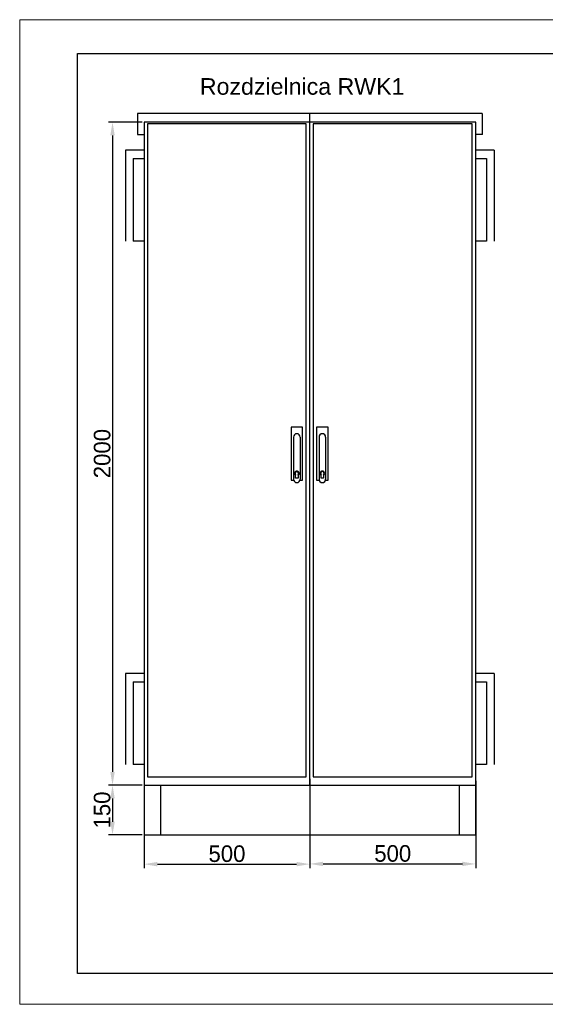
# Model space of a CAD drawing. Header units: centimetres. Extents: x -4250 to -484, y 169 to 6592.
# Tile 148 of 178: x -904 to -745, y 5501 to 5798. Entities that reach past the tile are written whole.
import ezdxf

# ---------------------------------------------------------------- set-up
doc = ezdxf.new("R2010")
doc.units = ezdxf.units.CM
for name, color, linetype in [('1', 7, 'Continuous'), ('4', 7, 'Continuous'), ('RAMKA1', 100, 'Continuous')]:
    doc.layers.add(name, color=color, linetype=linetype)
doc.layers.add('Ramka zew.', color=9, linetype='Continuous', lineweight=20, plot=False)
doc.dimstyles.new('ISO-25', dxfattribs={"dimtxt": 2.5, "dimasz": 2.5, "dimexe": 1.25, "dimexo": 0.625, "dimtad": 1, "dimdsep": 46, "dimtxsty": 'Standard', "dimcen": 2.5, "dimadec": 0, "dimazin": 0, "dimtfac": 1, "dimtmove": 0, "dimatfit": 3, "dimfxl": 0, "dimarcsym": 0})

# ---------------------------------------------------------------- blocks, each defined once
blk = doc.blocks.new('*D29')
at = {"color": 0, "lineweight": -2, "ltscale": 0.25, "transparency": 16777216}
for p, q in [((-866.88, 5766.76), (-877.04, 5766.76)), ((-875.79, 5762.76), (-875.79, 5570.76)), ((-866.88, 5566.76), (-877.04, 5566.76))]:
    blk.add_line(p, q, dxfattribs=at)
at = {"color": 0, "transparency": 16777216}
for points in [[(-875.12, 5762.76), (-876.45, 5762.76), (-875.79, 5766.76)], [(-876.45, 5570.76), (-875.12, 5570.76), (-875.79, 5566.76)]]:
    blk.add_solid(points, dxfattribs=at)
at = {"layer": 'Defpoints', "color": 0, "transparency": 16777216}
for p in [(-866.26, 5766.76), (-875.79, 5566.76), (-866.26, 5566.76)]:
    blk.add_point(p, dxfattribs=at)
at = {"color": 0, "transparency": 16777216, "insert": (-878.91, 5666.76), "char_height": 5, "attachment_point": 5, "rotation": 90}
blk.add_mtext('2000', dxfattribs=at)
blk = doc.blocks.new('Zamek_duży')
for p, q in [((3.5, 16), (0, 16)), ((0, 16), (0, 0)), ((3.5, 0), (3.5, 16)), ((0.75, 13), (0.75, 0.25)), ((2.75, 13), (2.75, 0.25)), ((0, 0), (0.75, 0)), ((2.75, 0), (3.5, 0))]:
    blk.add_line(p, q)
at = {"color": 7, "linetype": 'Continuous'}
for points in [[(2.11, 1.63), (2.11, 0.59), (1.39, 0.59)], [(1.39, 0.59), (1.39, 1.63)]]:
    blk.add_lwpolyline(points, dxfattribs=at)
for centre, start, end in [((1.75, 13), 0, 180), ((1.75, 0.25), 180, 0)]:
    blk.add_arc(centre, 1, start, end)
for radius, start, end in [(0.72, 300, 240), (0.54, 311.8103, 228.1897)]:
    blk.add_arc((1.75, 2.03), radius, start, end, dxfattribs=at)
blk = doc.blocks.new('*D30')
at = {"color": 0, "lineweight": -2, "ltscale": 0.25, "transparency": 16777216}
for p, q in [((-816.28, 5568.01), (-816.28, 5541.74)), ((-766.24, 5568.01), (-766.24, 5541.74)), ((-812.28, 5542.99), (-770.24, 5542.99))]:
    blk.add_line(p, q, dxfattribs=at)
at = {"color": 0, "transparency": 16777216}
for points in [[(-812.28, 5543.66), (-812.28, 5542.33), (-816.28, 5542.99)], [(-770.24, 5542.33), (-770.24, 5543.66), (-766.24, 5542.99)]]:
    blk.add_solid(points, dxfattribs=at)
at = {"layer": 'Defpoints', "color": 0, "transparency": 16777216}
for p in [(-816.28, 5568.64), (-766.24, 5568.64), (-766.24, 5542.99)]:
    blk.add_point(p, dxfattribs=at)
at = {"color": 0, "transparency": 16777216, "insert": (-791.26, 5546.12), "char_height": 5, "attachment_point": 5}
blk.add_mtext('500', dxfattribs=at)
blk = doc.blocks.new('*D31')
at = {"color": 0, "lineweight": -2, "ltscale": 0.25, "transparency": 16777216}
for p, q in [((-866.88, 5566.76), (-877.04, 5566.76)), ((-875.79, 5562.76), (-875.79, 5555.73)), ((-866.88, 5551.73), (-877.04, 5551.73))]:
    blk.add_line(p, q, dxfattribs=at)
at = {"color": 0, "transparency": 16777216}
for points in [[(-875.12, 5562.76), (-876.45, 5562.76), (-875.79, 5566.76)], [(-876.45, 5555.73), (-875.12, 5555.73), (-875.79, 5551.73)]]:
    blk.add_solid(points, dxfattribs=at)
at = {"layer": 'Defpoints', "color": 0, "transparency": 16777216}
for p in [(-866.26, 5566.76), (-875.79, 5551.73), (-866.26, 5551.73)]:
    blk.add_point(p, dxfattribs=at)
at = {"color": 0, "transparency": 16777216, "insert": (-878.92, 5559.25), "char_height": 5, "attachment_point": 5, "rotation": 90}
blk.add_mtext('150', dxfattribs=at)
blk = doc.blocks.new('*D32')
at = {"color": 0, "lineweight": -2, "ltscale": 0.25, "transparency": 16777216}
for p, q in [((-866.26, 5568.64), (-866.26, 5541.67)), ((-816.28, 5568.64), (-816.28, 5541.67)), ((-862.26, 5542.92), (-820.28, 5542.92))]:
    blk.add_line(p, q, dxfattribs=at)
at = {"color": 0, "transparency": 16777216}
for points in [[(-862.26, 5543.59), (-862.26, 5542.25), (-866.26, 5542.92)], [(-820.28, 5542.25), (-820.28, 5543.59), (-816.28, 5542.92)]]:
    blk.add_solid(points, dxfattribs=at)
at = {"layer": 'Defpoints', "color": 0, "transparency": 16777216}
for p in [(-866.26, 5569.26), (-816.28, 5569.26), (-816.28, 5542.92)]:
    blk.add_point(p, dxfattribs=at)
at = {"color": 0, "transparency": 16777216, "insert": (-841.27, 5546.05), "char_height": 5, "attachment_point": 5}
blk.add_mtext('500', dxfattribs=at)

msp = doc.modelspace()

# ---------------------------------------------------------------- linework, layer by layer
at = {"lineweight": -3, "ltscale": 0.25}
for p, q in [((-764.2354, 5769.3487, 20), (-868.257, 5769.3487, 20)), ((-868.257, 5769.3487, 20), (-868.257, 5763.0085, 20)), ((-764.1934, 5763.0085, 20), (-764.1934, 5769.3487, 20)), ((-868.257, 5763.0085, 20), (-866.257, 5763.0085, 20)), ((-764.1934, 5763.0085, 20), (-766.2357, 5763.0085, 20))]:
    msp.add_line(p, q, dxfattribs=at)
at = {"ltscale": 0.25}
for p, q in [((-816.276, 5566.7622, 20), (-816.276, 5769.3487, 20)), ((-866.257, 5758.2922, 20), (-871.8421, 5758.2922, 20)), ((-871.8421, 5758.2922, 20), (-871.8421, 5730.8128, 20)), ((-760.6507, 5758.2922, 20), (-766.2357, 5758.2922, 20)), ((-760.6507, 5758.2922, 20), (-760.6507, 5730.8128, 20)), ((-866.257, 5600.4467, 20), (-871.8421, 5600.4467, 20)), ((-871.8421, 5600.4467, 20), (-871.8421, 5572.9674, 20)), ((-760.6507, 5600.4467, 20), (-766.2357, 5600.4467, 20)), ((-760.6507, 5600.4467, 20), (-760.6507, 5572.9674, 20)), ((-866.257, 5566.7622, 20), (-866.257, 5551.7288, 20)), ((-861.257, 5551.7288, 20), (-861.257, 5566.7622, 20)), ((-771.2357, 5566.7622, 20), (-771.2357, 5551.7288, 20)), ((-766.2357, 5551.7288, 20), (-766.2357, 5566.7622, 20)), ((-866.257, 5551.7288, 20), (-766.2357, 5551.7288, 20))]:
    msp.add_line(p, q, dxfattribs=at)
at = {"ltscale": 0.25, "elevation": 20}
for points in [[(-866.257, 5566.7622), (-766.2357, 5566.7622), (-766.2357, 5766.7622), (-866.257, 5766.7622)], [(-817.3531, 5766.2622), (-865.257, 5766.2622), (-865.257, 5569.2622), (-817.3531, 5569.2622)], [(-767.3128, 5766.2622), (-815.276, 5766.2622), (-815.276, 5569.2622), (-767.3128, 5569.2622)]]:
    msp.add_lwpolyline(points, close=True, dxfattribs=at)
at = {"layer": '1', "color": 7}
for p, q in [((-869.5414, 5755.7594, 20), (-866.257, 5755.7594, 20)), ((-869.5414, 5755.7594, 20), (-869.5414, 5730.8095, 20)), ((-766.2357, 5755.7594, 20), (-762.9513, 5755.7594, 20)), ((-762.9513, 5755.7594, 20), (-762.9513, 5730.8095, 20)), ((-866.257, 5730.8095, 20), (-869.5414, 5730.8095, 20)), ((-762.9513, 5730.8095, 20), (-766.2357, 5730.8095, 20)), ((-869.5414, 5597.9139, 20), (-866.257, 5597.9139, 20)), ((-869.5414, 5597.9139, 20), (-869.5414, 5572.964, 20)), ((-766.2357, 5597.9139, 20), (-762.9513, 5597.9139, 20)), ((-762.9513, 5597.9139, 20), (-762.9513, 5572.964, 20)), ((-866.257, 5572.964, 20), (-869.5414, 5572.964, 20)), ((-762.9513, 5572.964, 20), (-766.2357, 5572.964, 20))]:
    msp.add_line(p, q, dxfattribs=at)
at = {"layer": 'Ramka zew.', "elevation": 20}
msp.add_lwpolyline([(-903.7971, 5500.6457), (-483.7971, 5500.6457), (-483.7971, 5797.6457), (-903.7971, 5797.6457)], close=True, dxfattribs=at)
at = {"layer": 'RAMKA1', "elevation": 20}
msp.add_lwpolyline([(-490.9798, 5509.946), (-886.3928, 5509.946), (-886.3928, 5787.4465), (-490.9798, 5787.4465)], close=True, dxfattribs=at)

# ---------------------------------------------------------------- block references
at = {"linetype": 'ByBlock', "ltscale": 0.25}
for p in [(-821.9452, 5658.7622, 20), (-814.2457, 5658.7622, 20)]:
    msp.add_blockref('Zamek_duży', p, dxfattribs=at)

# ---------------------------------------------------------------- texts
at = {"layer": '4', "insert": (-818.5858, 5774.9388, 20), "char_height": 5, "width": 75.3008, "attachment_point": 8}
msp.add_mtext('{\\fArial|b0|i0|c238|p34;Rozdzielnica RWK1}', dxfattribs=at)

# ---------------------------------------------------------------- dimensions: what is measured, and where the dimension line sits
at = {"ltscale": 0.25}
for base, p1, p2, picture, middle in [((-875.7879, 5566.7622, 20), (-866.257, 5766.7622, 20), (-866.257, 5566.7622, 20), '*D29', (-878.9129, 5666.7622, 20)), ((-875.7879, 5551.7288, 20), (-866.257, 5566.7622, 20), (-866.257, 5551.7288, 20), '*D31', (-878.9164, 5559.2455, 20))]:
    dim = msp.add_linear_dim(base=base, p1=p1, p2=p2, angle=90, dimstyle='ISO-25', override={"dimtxt": 5, "dimasz": 4, "dimlfac": 10, "dimrnd": 1}, dxfattribs=at)
    dim.commit()
    dim.dimension.update_dxf_attribs({"geometry": picture, "text_midpoint": middle})
for base, p1, p2, picture, middle in [((-816.276, 5542.9191, 20), (-866.257, 5569.2622, 20), (-816.276, 5569.2622, 20), '*D32', (-841.2665, 5546.0476, 20)), ((-766.2357, 5542.9932, 20), (-816.276, 5568.6372, 20), (-766.2357, 5568.6372, 20), '*D30', (-791.2558, 5546.1217, 20))]:
    dim = msp.add_linear_dim(base=base, p1=p1, p2=p2, dimstyle='ISO-25', override={"dimtxt": 5, "dimasz": 4, "dimlfac": 10, "dimrnd": 1}, dxfattribs=at)
    dim.commit()
    dim.dimension.update_dxf_attribs({"geometry": picture, "text_midpoint": middle})

doc.saveas('drawing.dxf')
